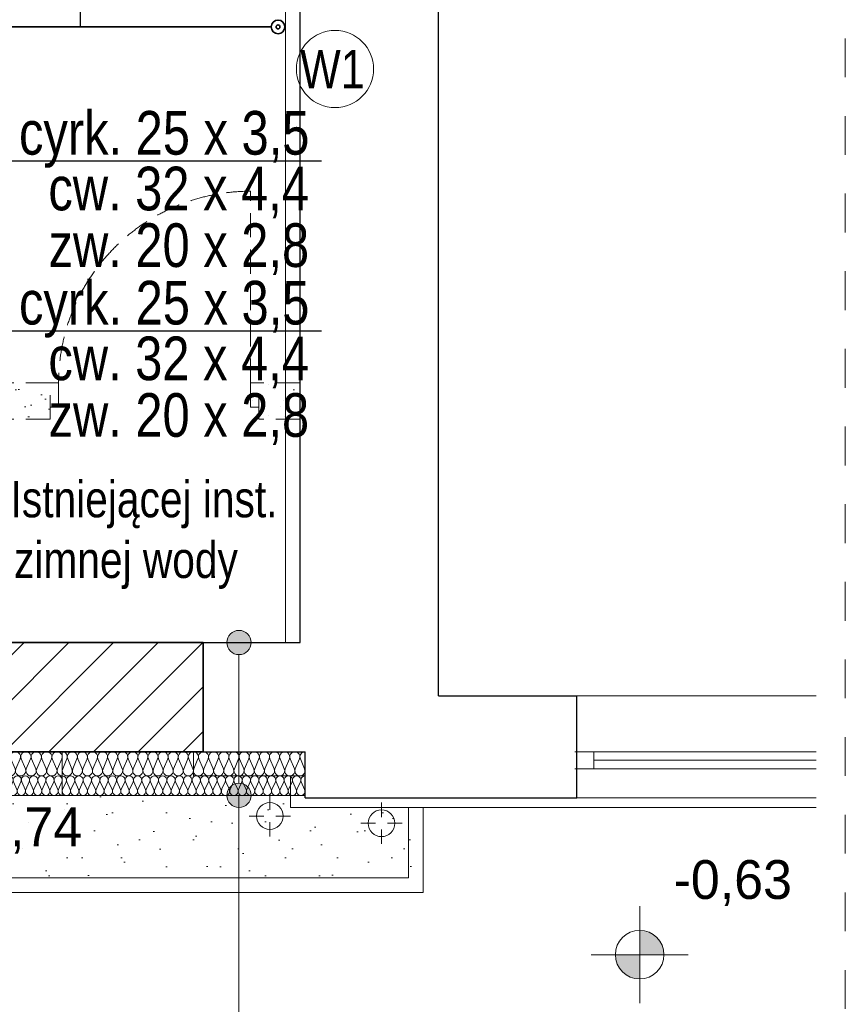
# Model space of a CAD drawing. Extents: x -438200 to -357500, y 15000 to 163871.
# Tile 26 of 148: x -416420 to -413019, y 21871 to 25930. Entities that reach past the tile are written whole.
import ezdxf
from ezdxf.lldxf.tags import DXFTag

# ---------------------------------------------------------------- set-up
doc = ezdxf.new("R2010")
doc.units = 0
doc.header["$MEASUREMENT"] = 0
doc.linetypes.add('Krawędzie ukryte', pattern=[150, 100, -50])
doc.linetypes.add('Przerywana', pattern=[320, 160, -160])
doc.layers.get('0').update_dxf_attribs({"color": 252})
for name, color, linetype in [('#opisy', 7, 'Continuous'), ('#podkład', 252, 'Continuous'), ('Arch ocieplenie', 252, 'Continuous'), ('Arch opisy', 252, 'Continuous'), ('Arch zmurowania', 252, 'Continuous'), ('INWENT RZĘDNE', 252, 'Continuous'), ('IS_Opisy_działek_Therm', 7, 'SOLID'), ('IS_Text_Armatury_Therm', 7, 'Continuous'), ('IS_Text_Pion_Wodociag', 7, 'Continuous')]:
    doc.layers.add(name, color=color, linetype=linetype)
for name, color, linetype, lineweight in [('Arch ocieplenie_Nr_Pióra__44', 252, 'Continuous', 13), ('Arch ocieplenie_Nr_Pióra__9', 252, 'Continuous', 13), ('Arch okna_Nr_Pióra__82', 252, 'Continuous', 20), ('Arch opisy_Nr_Pióra__21', 252, 'Continuous', 9), ('Arch teren_Nr_Pióra__5', 252, 'Continuous', 13), ('Arch wyburzenia_Nr_Pióra__2', 252, 'Continuous', 13), ('Arch wykończenie_Nr_Pióra__3', 252, 'Continuous', 18), ('Arch zmurowania_Nr_Pióra__21', 252, 'Continuous', 9), ('Arch zmurowania_Nr_Pióra__27', 252, 'Continuous', 35), ('INWENT DACH_Nr_Pióra__21', 252, 'Continuous', 9), ('INWENT OPISY_Nr_Pióra__21', 252, 'Continuous', 9), ('INWENT RZĘDNE_Nr_Pióra__21', 252, 'Continuous', 9), ('INWENT. OKNA_Nr_Pióra__5', 252, 'Continuous', 13), ('INWENT.ŚCIANY_Nr_Pióra__1', 252, 'Continuous', 25), ('INWENT.ŚCIANY_Nr_Pióra__2', 252, 'Continuous', 13), ('INWENT.ŚCIANY_Nr_Pióra__21', 252, 'Continuous', 9)]:
    doc.layers.add(name, color=color, linetype=linetype, lineweight=lineweight)
doc.layers.add('IS_Ciepła_woda', color=1, linetype='DASHDOT', true_color=0xff0000)
doc.layers.add('IS_Opisy_działek_Wodociag', color=7, linetype='SOLID', true_color=0x000000)
doc.styles.add('GENERATED_STYLE_2', font='txt')
doc.styles.get("Standard").update_dxf_attribs({"font": 'arial.ttf', "width": 0.8, "bigfont": 'BIGFONT.SHX'})
tags = doc.linetypes.add('DASHDOT', pattern=[20, 10, -5, 0, -5]).pattern_tags.tags
tags[10:11] = [DXFTag(74, 4), DXFTag(75, 0), DXFTag(340, '0'), DXFTag(46, 0.0), DXFTag(50, 0.0), DXFTag(44, 0.0), DXFTag(45, 0.0)]
tags[8:9] = [DXFTag(74, 4), DXFTag(75, 0), DXFTag(340, '0'), DXFTag(46, 0.0), DXFTag(50, 0.0), DXFTag(44, 0.0), DXFTag(45, 0.0)]
tags[6:7] = [DXFTag(74, 4), DXFTag(75, 0), DXFTag(340, '0'), DXFTag(46, 0.0), DXFTag(50, 0.0), DXFTag(44, 0.0), DXFTag(45, 0.0)]
tags[4:5] = [DXFTag(74, 4), DXFTag(75, 0), DXFTag(340, '0'), DXFTag(46, 0.0), DXFTag(50, 0.0), DXFTag(44, 0.0), DXFTag(45, 0.0)]
tags = doc.linetypes.add('SOLID', pattern=[10, 10, 0]).pattern_tags.tags
tags[6:7] = [DXFTag(74, 4), DXFTag(75, 0), DXFTag(340, '0'), DXFTag(46, 0.0), DXFTag(50, 0.0), DXFTag(44, 0.0), DXFTag(45, 0.0)]
tags[4:5] = [DXFTag(74, 4), DXFTag(75, 0), DXFTag(340, '0'), DXFTag(46, 0.0), DXFTag(50, 0.0), DXFTag(44, 0.0), DXFTag(45, 0.0)]
pattern_1 = [(45, (0, 200), (-63.63961, 63.63961), [0, -60, 0, -90]), (110, (200, 200), (84.572336, 30.781813), [0, -44, 0, -76])]

# ---------------------------------------------------------------- blocks, each defined once
blk = doc.blocks.new('Izolacja cieplna 14_3', base_point=(-416244.9, 22812.6))
at = {"layer": 'Arch ocieplenie_Nr_Pióra__44', "linetype": 'Continuous'}
for p, q in [((-416243.5, 22756.5), (-416229.2, 22788.8)), ((-416226.3, 22788.8), (-416211.9, 22756.5)), ((-416209, 22756.5), (-416194.7, 22788.8)), ((-416191.8, 22788.8), (-416177.4, 22756.5)), ((-416174.5, 22756.5), (-416160.2, 22788.8)), ((-416157.3, 22788.8), (-416142.9, 22756.5)), ((-416140.1, 22756.5), (-416125.7, 22788.8)), ((-416122.8, 22788.8), (-416108.5, 22756.5)), ((-416105.6, 22756.5), (-416091.2, 22788.8)), ((-416088.3, 22788.8), (-416074, 22756.5)), ((-416071.1, 22756.5), (-416056.7, 22788.8)), ((-416053.8, 22788.8), (-416039.5, 22756.5)), ((-416036.6, 22756.5), (-416022.3, 22788.8)), ((-416019.4, 22788.8), (-416005, 22756.5)), ((-416002.1, 22756.5), (-415987.8, 22788.8)), ((-415984.9, 22788.8), (-415970.5, 22756.5)), ((-415967.6, 22756.5), (-415953.3, 22788.8)), ((-415950.4, 22788.8), (-415936.1, 22756.5)), ((-415933.2, 22756.5), (-415918.8, 22788.8)), ((-415915.9, 22788.8), (-415901.6, 22756.5)), ((-415898.7, 22756.5), (-415884.3, 22788.8)), ((-415881.4, 22788.8), (-415867.1, 22756.5)), ((-415864.2, 22756.5), (-415849.8, 22788.8)), ((-415846.9, 22788.8), (-415832.6, 22756.5)), ((-415829.7, 22756.5), (-415815.4, 22788.8)), ((-415812.5, 22788.8), (-415798.1, 22756.5)), ((-415795.2, 22756.5), (-415780.9, 22788.8)), ((-415778, 22788.8), (-415763.6, 22756.5)), ((-415760.7, 22756.5), (-415746.4, 22788.8)), ((-415743.5, 22788.8), (-415729.2, 22756.5)), ((-415726.3, 22756.5), (-415711.9, 22788.8)), ((-415709, 22788.8), (-415694.7, 22756.5)), ((-415691.8, 22756.5), (-415677.4, 22788.8)), ((-415674.5, 22788.8), (-415660.2, 22756.5)), ((-415657.3, 22756.5), (-415642.9, 22788.8)), ((-415640.1, 22788.8), (-415625.7, 22756.5)), ((-415622.8, 22756.5), (-415608.5, 22788.8)), ((-415605.6, 22788.8), (-415591.2, 22756.5)), ((-415588.3, 22756.5), (-415574, 22788.8)), ((-415571.1, 22788.8), (-415556.7, 22756.5)), ((-415553.8, 22756.5), (-415539.5, 22788.8)), ((-415536.6, 22788.8), (-415522.3, 22756.5)), ((-415519.4, 22756.5), (-415505, 22788.8)), ((-415502.1, 22788.8), (-415487.8, 22756.5)), ((-415484.9, 22756.5), (-415470.5, 22788.8)), ((-415467.6, 22788.8), (-415453.3, 22756.5)), ((-415450.4, 22756.5), (-415436.1, 22788.8)), ((-415433.2, 22788.8), (-415418.8, 22756.5)), ((-415415.9, 22756.5), (-415401.6, 22788.8)), ((-415398.7, 22788.8), (-415384.3, 22756.5)), ((-415381.4, 22756.5), (-415367.1, 22788.8)), ((-415364.2, 22788.8), (-415349.8, 22756.5)), ((-415346.9, 22756.5), (-415332.6, 22788.8)), ((-415329.7, 22788.8), (-415315.4, 22756.5)), ((-415312.5, 22756.5), (-415298.1, 22788.8)), ((-415295.2, 22788.8), (-415280.9, 22756.5)), ((-415278, 22756.5), (-415263.6, 22788.8)), ((-415260.7, 22788.8), (-415246.4, 22756.5))]:
    blk.add_line(p, q, dxfattribs=at)
for centre, start_param, end_param in [((-416244.9, 22795.6), 5.870392, 7.853982), ((-416210.5, 22795.6), 5.870392, 9.837571), ((-416176, 22795.6), 5.870392, 9.837571), ((-416141.5, 22795.6), 5.870392, 9.837571), ((-416107, 22795.6), 5.870392, 9.837571), ((-416072.5, 22795.6), 5.870392, 9.837571), ((-416038.1, 22795.6), 5.870392, 9.837571), ((-416003.6, 22795.6), 5.870392, 9.837571), ((-415969.1, 22795.6), 5.870392, 9.837571), ((-415934.6, 22795.6), 5.870392, 9.837571), ((-415900.1, 22795.6), 5.870392, 9.837571), ((-415865.6, 22795.6), 5.870392, 9.837571), ((-415831.2, 22795.6), 5.870392, 9.837571), ((-415796.7, 22795.6), 5.870392, 9.837571), ((-415762.2, 22795.6), 5.870392, 9.837571), ((-415727.7, 22795.6), 5.870392, 9.837571), ((-415693.2, 22795.6), 5.870392, 9.837571), ((-415658.7, 22795.6), 5.870392, 9.837571), ((-415624.3, 22795.6), 5.870392, 9.837571), ((-415589.8, 22795.6), 5.870392, 9.837571), ((-415555.3, 22795.6), 5.870392, 9.837571), ((-415520.8, 22795.6), 5.870392, 9.837571), ((-415486.3, 22795.6), 5.870392, 9.837571), ((-415451.8, 22795.6), 5.870392, 9.837571), ((-415417.4, 22795.6), 5.870392, 9.837571), ((-415382.9, 22795.6), 5.870392, 9.837571), ((-415348.4, 22795.6), 5.870392, 9.837571), ((-415313.9, 22795.6), 5.870392, 9.837571), ((-415279.4, 22795.6), 5.870392, 9.837571), ((-415244.9, 22795.6), 1.570796, 3.554385), ((-416227.7, 22749.6), 2.728799, 6.695979), ((-416193.2, 22749.6), 2.728799, 6.695979), ((-416158.7, 22749.6), 2.728799, 6.695979), ((-416124.3, 22749.6), 2.728799, 6.695979), ((-416089.8, 22749.6), 2.728799, 6.695979), ((-416055.3, 22749.6), 2.728799, 6.695979), ((-416020.8, 22749.6), 2.728799, 6.695979), ((-415986.3, 22749.6), 2.728799, 6.695979), ((-415951.8, 22749.6), 2.728799, 6.695979), ((-415917.4, 22749.6), 2.728799, 6.695979), ((-415882.9, 22749.6), 2.728799, 6.695979), ((-415848.4, 22749.6), 2.728799, 6.695979), ((-415813.9, 22749.6), 2.728799, 6.695979), ((-415779.4, 22749.6), 2.728799, 6.695979), ((-415744.9, 22749.6), 2.728799, 6.695979), ((-415710.5, 22749.6), 2.728799, 6.695979), ((-415676, 22749.6), 2.728799, 6.695979), ((-415641.5, 22749.6), 2.728799, 6.695979), ((-415607, 22749.6), 2.728799, 6.695979), ((-415572.5, 22749.6), 2.728799, 6.695979), ((-415538.1, 22749.6), 2.728799, 6.695979), ((-415503.6, 22749.6), 2.728799, 6.695979), ((-415469.1, 22749.6), 2.728799, 6.695979), ((-415434.6, 22749.6), 2.728799, 6.695979), ((-415400.1, 22749.6), 2.728799, 6.695979), ((-415365.6, 22749.6), 2.728799, 6.695979), ((-415331.2, 22749.6), 2.728799, 6.695979), ((-415296.7, 22749.6), 2.728799, 6.695979), ((-415262.2, 22749.6), 2.728799, 6.695979)]:
    blk.add_ellipse(centre, major_axis=(17.2, 0), ratio=0.986834, start_param=start_param, end_param=end_param, dxfattribs=at)
blk = doc.blocks.new('Izolacja cieplna 14_4', base_point=(-417559.9, 22732.6))
at = {"layer": 'Arch ocieplenie_Nr_Pióra__9', "linetype": 'Continuous'}
for p, q in [((-417558.5, 22788.8), (-417544.5, 22756.5)), ((-417541.7, 22756.5), (-417527.6, 22788.8)), ((-417524.8, 22788.8), (-417510.8, 22756.5)), ((-417508, 22756.5), (-417493.9, 22788.8)), ((-417491.1, 22788.8), (-417477.1, 22756.5)), ((-417474.2, 22756.5), (-417460.2, 22788.8)), ((-417457.4, 22788.8), (-417443.4, 22756.5)), ((-417440.5, 22756.5), (-417426.5, 22788.8)), ((-417423.7, 22788.8), (-417409.6, 22756.5)), ((-417406.8, 22756.5), (-417392.8, 22788.8)), ((-417389.9, 22788.8), (-417375.9, 22756.5)), ((-417373.1, 22756.5), (-417359.1, 22788.8)), ((-417356.2, 22788.8), (-417342.2, 22756.5)), ((-417339.4, 22756.5), (-417325.3, 22788.8)), ((-417322.5, 22788.8), (-417308.5, 22756.5)), ((-417305.6, 22756.5), (-417291.6, 22788.8)), ((-417288.8, 22788.8), (-417274.8, 22756.5)), ((-417271.9, 22756.5), (-417257.9, 22788.8)), ((-417255.1, 22788.8), (-417241, 22756.5)), ((-417238.2, 22756.5), (-417224.2, 22788.8)), ((-417221.4, 22788.8), (-417207.3, 22756.5)), ((-417204.5, 22756.5), (-417190.5, 22788.8)), ((-417187.6, 22788.8), (-417173.6, 22756.5)), ((-417170.8, 22756.5), (-417156.7, 22788.8)), ((-417153.9, 22788.8), (-417139.9, 22756.5)), ((-417137.1, 22756.5), (-417123, 22788.8)), ((-417120.2, 22788.8), (-417106.2, 22756.5)), ((-417103.3, 22756.5), (-417089.3, 22788.8)), ((-417086.5, 22788.8), (-417072.5, 22756.5)), ((-417069.6, 22756.5), (-417055.6, 22788.8)), ((-417052.8, 22788.8), (-417038.7, 22756.5)), ((-417035.9, 22756.5), (-417021.9, 22788.8)), ((-417019, 22788.8), (-417005, 22756.5)), ((-417002.2, 22756.5), (-416988.2, 22788.8)), ((-416985.3, 22788.8), (-416971.3, 22756.5)), ((-416968.5, 22756.5), (-416954.4, 22788.8)), ((-416951.6, 22788.8), (-416937.6, 22756.5)), ((-416934.7, 22756.5), (-416920.7, 22788.8)), ((-416917.9, 22788.8), (-416903.9, 22756.5)), ((-416901, 22756.5), (-416887, 22788.8)), ((-416884.2, 22788.8), (-416870.1, 22756.5)), ((-416867.3, 22756.5), (-416853.3, 22788.8)), ((-416850.5, 22788.8), (-416836.4, 22756.5)), ((-416833.6, 22756.5), (-416819.6, 22788.8)), ((-416816.7, 22788.8), (-416802.7, 22756.5)), ((-416799.9, 22756.5), (-416785.9, 22788.8)), ((-416783, 22788.8), (-416769, 22756.5)), ((-416766.2, 22756.5), (-416752.1, 22788.8)), ((-416749.3, 22788.8), (-416735.3, 22756.5)), ((-416732.4, 22756.5), (-416718.4, 22788.8)), ((-416715.6, 22788.8), (-416701.6, 22756.5)), ((-416698.7, 22756.5), (-416684.7, 22788.8)), ((-416681.9, 22788.8), (-416667.8, 22756.5)), ((-416665, 22756.5), (-416651, 22788.8)), ((-416648.1, 22788.8), (-416634.1, 22756.5)), ((-416631.3, 22756.5), (-416617.3, 22788.8)), ((-416614.4, 22788.8), (-416600.4, 22756.5)), ((-416597.6, 22756.5), (-416583.5, 22788.8)), ((-416580.7, 22788.8), (-416566.7, 22756.5)), ((-416563.9, 22756.5), (-416549.8, 22788.8)), ((-416547, 22788.8), (-416533, 22756.5)), ((-416530.1, 22756.5), (-416516.1, 22788.8)), ((-416513.3, 22788.8), (-416499.2, 22756.5)), ((-416496.4, 22756.5), (-416482.4, 22788.8)), ((-416479.6, 22788.8), (-416465.5, 22756.5)), ((-416462.7, 22756.5), (-416448.7, 22788.8)), ((-416445.8, 22788.8), (-416431.8, 22756.5)), ((-416429, 22756.5), (-416415, 22788.8)), ((-416412.1, 22788.8), (-416398.1, 22756.5)), ((-416395.3, 22756.5), (-416381.2, 22788.8)), ((-416378.4, 22788.8), (-416364.4, 22756.5)), ((-416361.5, 22756.5), (-416347.5, 22788.8)), ((-416344.7, 22788.8), (-416330.7, 22756.5)), ((-416327.8, 22756.5), (-416313.8, 22788.8)), ((-416311, 22788.8), (-416296.9, 22756.5)), ((-416294.1, 22756.5), (-416280.1, 22788.8)), ((-416277.2, 22788.8), (-416263.2, 22756.5)), ((-416260.4, 22756.5), (-416246.4, 22788.8))]:
    blk.add_line(p, q, dxfattribs=at)
for centre, start_param, end_param in [((-417543.1, 22795.6), 4.299595, 8.266775), ((-417509.4, 22795.6), 4.299595, 8.266775), ((-417475.7, 22795.6), 4.299595, 8.266775), ((-417441.9, 22795.6), 4.299595, 8.266775), ((-417408.2, 22795.6), 4.299595, 8.266775), ((-417374.5, 22795.6), 4.299595, 8.266775), ((-417340.8, 22795.6), 4.299595, 8.266775), ((-417307.1, 22795.6), 4.299595, 8.266775), ((-417273.3, 22795.6), 4.299595, 8.266775), ((-417239.6, 22795.6), 4.299595, 8.266775), ((-417205.9, 22795.6), 4.299595, 8.266775), ((-417172.2, 22795.6), 4.299595, 8.266775), ((-417138.5, 22795.6), 4.299595, 8.266775), ((-417104.8, 22795.6), 4.299595, 8.266775), ((-417071, 22795.6), 4.299595, 8.266775), ((-417037.3, 22795.6), 4.299595, 8.266775), ((-417003.6, 22795.6), 4.299595, 8.266775), ((-416969.9, 22795.6), 4.299595, 8.266775), ((-416936.2, 22795.6), 4.299595, 8.266775), ((-416902.4, 22795.6), 4.299595, 8.266775), ((-416868.7, 22795.6), 4.299595, 8.266775), ((-416835, 22795.6), 4.299595, 8.266775), ((-416801.3, 22795.6), 4.299595, 8.266775), ((-416767.6, 22795.6), 4.299595, 8.266775), ((-416733.9, 22795.6), 4.299595, 8.266775), ((-416700.1, 22795.6), 4.299595, 8.266775), ((-416666.4, 22795.6), 4.299595, 8.266775), ((-416632.7, 22795.6), 4.299595, 8.266775), ((-416599, 22795.6), 4.299595, 8.266775), ((-416565.3, 22795.6), 4.299595, 8.266775), ((-416531.5, 22795.6), 4.299595, 8.266775), ((-416497.8, 22795.6), 4.299595, 8.266775), ((-416464.1, 22795.6), 4.299595, 8.266775), ((-416430.4, 22795.6), 4.299595, 8.266775), ((-416396.7, 22795.6), 4.299595, 8.266775), ((-416363, 22795.6), 4.299595, 8.266775), ((-416329.2, 22795.6), 4.299595, 8.266775), ((-416295.5, 22795.6), 4.299595, 8.266775), ((-416261.8, 22795.6), 4.299595, 8.266775), ((-417559.9, 22749.6), 3.141593, 5.125182), ((-417526.2, 22749.6), 1.158004, 5.125183), ((-417492.5, 22749.6), 1.158004, 5.125183), ((-417458.8, 22749.6), 1.158004, 5.125183), ((-417425.1, 22749.6), 1.158004, 5.125183), ((-417391.4, 22749.6), 1.158004, 5.125183), ((-417357.6, 22749.6), 1.158004, 5.125183), ((-417323.9, 22749.6), 1.158004, 5.125183), ((-417290.2, 22749.6), 1.158004, 5.125183), ((-417256.5, 22749.6), 1.158004, 5.125183), ((-417222.8, 22749.6), 1.158004, 5.125183), ((-417189.1, 22749.6), 1.158004, 5.125183), ((-417155.3, 22749.6), 1.158004, 5.125183), ((-417121.6, 22749.6), 1.158004, 5.125183), ((-417087.9, 22749.6), 1.158004, 5.125183), ((-417054.2, 22749.6), 1.158004, 5.125183), ((-417020.5, 22749.6), 1.158004, 5.125183), ((-416986.7, 22749.6), 1.158004, 5.125183), ((-416953, 22749.6), 1.158004, 5.125183), ((-416919.3, 22749.6), 1.158004, 5.125183), ((-416885.6, 22749.6), 1.158004, 5.125183), ((-416851.9, 22749.6), 1.158004, 5.125183), ((-416818.2, 22749.6), 1.158004, 5.125183), ((-416784.4, 22749.6), 1.158004, 5.125183), ((-416750.7, 22749.6), 1.158004, 5.125183), ((-416717, 22749.6), 1.158004, 5.125183), ((-416683.3, 22749.6), 1.158004, 5.125183), ((-416649.6, 22749.6), 1.158004, 5.125183), ((-416615.8, 22749.6), 1.158004, 5.125183), ((-416582.1, 22749.6), 1.158004, 5.125183), ((-416548.4, 22749.6), 1.158004, 5.125183), ((-416514.7, 22749.6), 1.158004, 5.125183), ((-416481, 22749.6), 1.158004, 5.125183), ((-416447.3, 22749.6), 1.158004, 5.125183), ((-416413.5, 22749.6), 1.158004, 5.125183), ((-416379.8, 22749.6), 1.158004, 5.125183), ((-416346.1, 22749.6), 1.158004, 5.125183), ((-416312.4, 22749.6), 1.158004, 5.125183), ((-416278.7, 22749.6), 1.158004, 5.125183), ((-416244.9, 22749.6), 1.158004, 3.141593)]:
    blk.add_ellipse(centre, major_axis=(0, 17), ratio=0.990877, start_param=start_param, end_param=end_param, dxfattribs=at)
blk = doc.blocks.new('Izolacja cieplna 14_34', base_point=(-416544.9, 22812.6))
at = {"layer": 'Arch ocieplenie_Nr_Pióra__9', "linetype": 'Continuous'}
for p, q in [((-416543.1, 22882.8), (-416525.3, 22842.4)), ((-416521.7, 22842.4), (-416503.9, 22882.8)), ((-416500.3, 22882.8), (-416482.5, 22842.4)), ((-416478.9, 22842.4), (-416461, 22882.8)), ((-416457.4, 22882.8), (-416439.6, 22842.4)), ((-416436, 22842.4), (-416418.2, 22882.8)), ((-416414.6, 22882.8), (-416396.7, 22842.4)), ((-416393.1, 22842.4), (-416375.3, 22882.8)), ((-416371.7, 22882.8), (-416353.9, 22842.4)), ((-416350.3, 22842.4), (-416332.5, 22882.8)), ((-416328.9, 22882.8), (-416311, 22842.4)), ((-416307.4, 22842.4), (-416289.6, 22882.8)), ((-416286, 22882.8), (-416268.2, 22842.4)), ((-416264.6, 22842.4), (-416246.7, 22882.8))]:
    blk.add_line(p, q, dxfattribs=at)
for centre, start_param, end_param in [((-416523.5, 22891.3), 5.870392, 9.837571), ((-416480.7, 22891.3), 5.870392, 9.837571), ((-416437.8, 22891.3), 5.870392, 9.837571), ((-416394.9, 22891.3), 5.870392, 9.837571), ((-416352.1, 22891.3), 5.870392, 9.837571), ((-416309.2, 22891.3), 5.870392, 9.837571), ((-416266.4, 22891.3), 5.870392, 9.837571), ((-416544.9, 22833.9), 4.712389, 6.695979), ((-416502.1, 22833.9), 2.7288, 6.695979), ((-416459.2, 22833.9), 2.7288, 6.695979), ((-416416.4, 22833.9), 2.7288, 6.695979), ((-416373.5, 22833.9), 2.7288, 6.695979), ((-416330.7, 22833.9), 2.7288, 6.695979), ((-416287.8, 22833.9), 2.7288, 6.695979), ((-416244.9, 22833.9), 2.7288, 4.712389)]:
    blk.add_ellipse(centre, major_axis=(21.4, 0), ratio=0.992505, start_param=start_param, end_param=end_param, dxfattribs=at)
blk = doc.blocks.new('Izolacja cieplna 14_35', base_point=(-415704.9, 22912.6))
at = {"layer": 'Arch ocieplenie_Nr_Pióra__44', "linetype": 'Continuous'}
for p, q in [((-415703.2, 22842.4), (-415685.8, 22882.8)), ((-415682.3, 22882.8), (-415664.9, 22842.4)), ((-415661.4, 22842.4), (-415644, 22882.8)), ((-415640.5, 22882.8), (-415623.1, 22842.4)), ((-415619.6, 22842.4), (-415602.2, 22882.8)), ((-415598.6, 22882.8), (-415581.2, 22842.4)), ((-415577.7, 22842.4), (-415560.3, 22882.8)), ((-415556.8, 22882.8), (-415539.4, 22842.4)), ((-415535.9, 22842.4), (-415518.5, 22882.8)), ((-415515, 22882.8), (-415497.6, 22842.4)), ((-415494.1, 22842.4), (-415476.7, 22882.8)), ((-415473.2, 22882.8), (-415455.8, 22842.4)), ((-415452.3, 22842.4), (-415434.9, 22882.8)), ((-415431.4, 22882.8), (-415414, 22842.4)), ((-415410.5, 22842.4), (-415393.1, 22882.8)), ((-415389.6, 22882.8), (-415372.2, 22842.4)), ((-415368.6, 22842.4), (-415351.2, 22882.8)), ((-415347.7, 22882.8), (-415330.3, 22842.4)), ((-415326.8, 22842.4), (-415309.4, 22882.8)), ((-415305.9, 22882.8), (-415288.5, 22842.4)), ((-415285, 22842.4), (-415267.6, 22882.8)), ((-415264.1, 22882.8), (-415246.7, 22842.4))]:
    blk.add_line(p, q, dxfattribs=at)
for centre, start_param, end_param in [((-415704.9, 22891.3), 4.299596, 6.283185), ((-415663.1, 22891.3), 4.299595, 8.266774), ((-415621.3, 22891.3), 4.299595, 8.266774), ((-415579.5, 22891.3), 4.299595, 8.266774), ((-415537.7, 22891.3), 4.299595, 8.266774), ((-415495.9, 22891.3), 4.299595, 8.266774), ((-415454, 22891.3), 4.299595, 8.266774), ((-415412.2, 22891.3), 4.299595, 8.266774), ((-415370.4, 22891.3), 4.299595, 8.266774), ((-415328.6, 22891.3), 4.299595, 8.266774), ((-415286.8, 22891.3), 4.299595, 8.266774), ((-415244.9, 22891.3), 0, 1.983589), ((-415684, 22833.9), 1.158003, 5.125183), ((-415642.2, 22833.9), 1.158003, 5.125183), ((-415600.4, 22833.9), 1.158003, 5.125183), ((-415558.6, 22833.9), 1.158003, 5.125183), ((-415516.8, 22833.9), 1.158003, 5.125183), ((-415474.9, 22833.9), 1.158003, 5.125183), ((-415433.1, 22833.9), 1.158003, 5.125183), ((-415391.3, 22833.9), 1.158003, 5.125183), ((-415349.5, 22833.9), 1.158003, 5.125183), ((-415307.7, 22833.9), 1.158003, 5.125183), ((-415265.9, 22833.9), 1.158003, 5.125183)]:
    blk.add_ellipse(centre, major_axis=(0, 21.3), ratio=0.983146, start_param=start_param, end_param=end_param, dxfattribs=at)
blk = doc.blocks.new('Izolacja cieplna 14_36', base_point=(-416244.9, 22912.6))
at = {"layer": 'Arch ocieplenie_Nr_Pióra__44', "linetype": 'Continuous'}
for p, q in [((-416243.2, 22842.4), (-416225.9, 22882.8)), ((-416222.4, 22882.8), (-416205.2, 22842.4)), ((-416201.7, 22842.4), (-416184.4, 22882.8)), ((-416180.9, 22882.8), (-416163.6, 22842.4)), ((-416160.1, 22842.4), (-416142.8, 22882.8)), ((-416139.4, 22882.8), (-416122.1, 22842.4)), ((-416118.6, 22842.4), (-416101.3, 22882.8)), ((-416097.8, 22882.8), (-416080.5, 22842.4)), ((-416077, 22842.4), (-416059.8, 22882.8)), ((-416056.3, 22882.8), (-416039, 22842.4)), ((-416035.5, 22842.4), (-416018.2, 22882.8)), ((-416014.7, 22882.8), (-415997.5, 22842.4)), ((-415994, 22842.4), (-415976.7, 22882.8)), ((-415973.2, 22882.8), (-415955.9, 22842.4)), ((-415952.4, 22842.4), (-415935.2, 22882.8)), ((-415931.7, 22882.8), (-415914.4, 22842.4)), ((-415910.9, 22842.4), (-415893.6, 22882.8)), ((-415890.1, 22882.8), (-415872.8, 22842.4)), ((-415869.4, 22842.4), (-415852.1, 22882.8)), ((-415848.6, 22882.8), (-415831.3, 22842.4)), ((-415827.8, 22842.4), (-415810.5, 22882.8)), ((-415807, 22882.8), (-415789.8, 22842.4)), ((-415786.3, 22842.4), (-415769, 22882.8)), ((-415765.5, 22882.8), (-415748.2, 22842.4)), ((-415744.7, 22842.4), (-415727.5, 22882.8)), ((-415724, 22882.8), (-415706.7, 22842.4))]:
    blk.add_line(p, q, dxfattribs=at)
for centre, start_param, end_param in [((-416244.9, 22891.3), 4.299596, 6.283185), ((-416203.4, 22891.3), 4.299595, 8.266774), ((-416161.9, 22891.3), 4.299595, 8.266774), ((-416120.3, 22891.3), 4.299595, 8.266774), ((-416078.8, 22891.3), 4.299595, 8.266774), ((-416037.3, 22891.3), 4.299595, 8.266774), ((-415995.7, 22891.3), 4.299595, 8.266774), ((-415954.2, 22891.3), 4.299595, 8.266774), ((-415912.6, 22891.3), 4.299595, 8.266774), ((-415871.1, 22891.3), 4.299595, 8.266774), ((-415829.6, 22891.3), 4.299595, 8.266774), ((-415788, 22891.3), 4.299595, 8.266774), ((-415746.5, 22891.3), 4.299595, 8.266774), ((-415704.9, 22891.3), 6.283185, 8.266774), ((-416224.2, 22833.9), 1.158003, 5.125183), ((-416182.6, 22833.9), 1.158003, 5.125183), ((-416141.1, 22833.9), 1.158003, 5.125183), ((-416099.6, 22833.9), 1.158003, 5.125183), ((-416058, 22833.9), 1.158003, 5.125183), ((-416016.5, 22833.9), 1.158003, 5.125183), ((-415974.9, 22833.9), 1.158003, 5.125183), ((-415933.4, 22833.9), 1.158003, 5.125183), ((-415891.9, 22833.9), 1.158003, 5.125183), ((-415850.3, 22833.9), 1.158003, 5.125183), ((-415808.8, 22833.9), 1.158003, 5.125183), ((-415767.3, 22833.9), 1.158003, 5.125183), ((-415725.7, 22833.9), 1.158003, 5.125183)]:
    blk.add_ellipse(centre, major_axis=(0, 21.3), ratio=0.97657, start_param=start_param, end_param=end_param, dxfattribs=at)
blk = doc.blocks.new('Ściana_8', base_point=(-416584.9, 23362.6))
at = {"layer": 'Arch zmurowania_Nr_Pióra__21', "linetype": 'Continuous'}
h = blk.add_hatch(dxfattribs=at)
h.set_pattern_fill('Common_Brick', color=256, style=0, pattern_type=2)
h.set_pattern_definition([(45, (0, 0), (-91.92388, 91.92388), [])])
h.paths.add_polyline_path([(-416584.9, 22912.6), (-415664.9, 22912.6), (-415664.9, 23362.6), (-416584.9, 23362.6)], flags=0)
at = {"layer": 'Arch zmurowania_Nr_Pióra__27', "linetype": 'Continuous'}
for p, q in [((-415664.9, 23362.6), (-416584.9, 23362.6)), ((-416584.9, 23362.6), (-416584.9, 22912.6)), ((-415664.9, 22912.6), (-415664.9, 23362.6)), ((-416584.9, 22912.6), (-415664.9, 22912.6))]:
    blk.add_line(p, q, dxfattribs=at)
blk = doc.blocks.new('Koty wysokościowe_5', base_point=(-416789.8, 22293))
at = {"layer": 'INWENT RZĘDNE_Nr_Pióra__21', "linetype": 'Continuous'}
for points in [[(-416789.8, 22293), (-416689.8, 22293), (-416697.4, 22331.2), (-416719.1, 22363.7), (-416751.6, 22385.4), (-416789.8, 22393)], [(-416789.8, 22293), (-416889.8, 22293), (-416882.2, 22254.7), (-416860.5, 22222.3), (-416828.1, 22200.6), (-416789.8, 22193)]]:
    blk.add_hatch(color=256, dxfattribs=at).paths.add_polyline_path(points, flags=0)
for p, q in [((-416789.8, 22093), (-416789.8, 22493)), ((-416989.8, 22293), (-416589.8, 22293))]:
    blk.add_line(p, q, dxfattribs=at)
blk.add_circle((-416789.8, 22293), 100, dxfattribs=at)
at = {"layer": 'INWENT RZĘDNE_Nr_Pióra__21', "insert": (-416650.2, 22493), "char_height": 160, "attachment_point": 7, "style": 'GENERATED_STYLE_2'}
blk.add_mtext('{-0,74}', dxfattribs=at)
blk = doc.blocks.new('Koty wysokościowe_18', base_point=(-413866.4, 22076))
at = {"layer": 'INWENT RZĘDNE_Nr_Pióra__21', "linetype": 'Continuous'}
for points in [[(-413866.4, 22076), (-413766.4, 22076), (-413774, 22114.3), (-413795.7, 22146.7), (-413828.1, 22168.4), (-413866.4, 22176)], [(-413866.4, 22076), (-413966.4, 22076), (-413958.8, 22037.7), (-413937.1, 22005.3), (-413904.7, 21983.6), (-413866.4, 21976)]]:
    blk.add_hatch(color=256, dxfattribs=at).paths.add_polyline_path(points, flags=0)
for p, q in [((-413866.4, 21876), (-413866.4, 22276)), ((-414066.4, 22076), (-413666.4, 22076))]:
    blk.add_line(p, q, dxfattribs=at)
blk.add_circle((-413866.4, 22076), 100, dxfattribs=at)
at = {"layer": 'INWENT RZĘDNE_Nr_Pióra__21', "insert": (-413726.8, 22276), "char_height": 160, "attachment_point": 7, "style": 'GENERATED_STYLE_2'}
blk.add_mtext('{-0,63}', dxfattribs=at)
blk = doc.blocks.new('Linia_54', base_point=(-415516.9, 22732.6))
at = {"layer": 'Arch opisy_Nr_Pióra__21', "linetype": 'Continuous'}
blk.add_line((-415516.9, 22732.6), (-415516.9, 20652.8), dxfattribs=at)
blk.add_circle((-415516.9, 20352.8), 300, dxfattribs=at)
blk = doc.blocks.new('Linia_55', base_point=(-415516.9, 23362.6))
at = {"layer": 'Arch opisy_Nr_Pióra__21', "linetype": 'Continuous'}
for points in [[(-415466.9, 23362.6), (-415470.7, 23381.7), (-415481.6, 23398), (-415497.8, 23408.8), (-415516.9, 23412.6), (-415536, 23408.8), (-415552.3, 23398), (-415563.1, 23381.7), (-415566.9, 23362.6), (-415563.1, 23343.5), (-415552.3, 23327.3), (-415536, 23316.4), (-415516.9, 23312.6), (-415497.8, 23316.4), (-415481.6, 23327.3), (-415470.7, 23343.5)], [(-415466.9, 22732.6), (-415470.7, 22751.7), (-415481.6, 22768), (-415497.8, 22778.8), (-415516.9, 22782.6), (-415536, 22778.8), (-415552.3, 22768), (-415563.1, 22751.7), (-415566.9, 22732.6), (-415563.1, 22713.5), (-415552.3, 22697.3), (-415536, 22686.4), (-415516.9, 22682.6), (-415497.8, 22686.4), (-415481.6, 22697.3), (-415470.7, 22713.5)]]:
    blk.add_hatch(color=256, dxfattribs=at).paths.add_polyline_path(points, flags=0)
blk.add_line((-415516.9, 23312.6), (-415516.9, 22782.6), dxfattribs=at)
for centre in [(-415516.9, 23362.6), (-415516.9, 22732.6)]:
    blk.add_circle(centre, 50, dxfattribs=at)
blk = doc.blocks.new('parter')
at = {"layer": 'Arch okna_Nr_Pióra__82', "linetype": 'Continuous'}
h = blk.add_hatch(dxfattribs=at)
h.set_pattern_fill('Render', color=252, style=0, pattern_type=2)
h.set_pattern_definition([(45, (0, 350), (-111.36932, 111.36932), [0, -105, 0, -157.5]), (110, (350, 350), (148.00159, 53.86817), [0, -77, 0, -133])])
h.paths.add_polyline_path([(-415304.9, 22682.6), (-415304.9, 22732.6), (-422864.9, 22732.6), (-422864.9, 22392.6), (-414758.4, 22392.6), (-414758.2, 22682.6)], flags=0)
at = {"layer": 'Arch wyburzenia_Nr_Pióra__2', "linetype": 'Continuous'}
h = blk.add_hatch(dxfattribs=at)
h.set_pattern_fill('Cut_Stone', color=252, style=0, pattern_type=2)
h.set_pattern_definition(pattern_1)
h.paths.add_polyline_path([(-416864.9, 24432.6), (-416899.9, 24432.6), (-416899.9, 24332.6), (-416864.9, 24332.6), (-416864.9, 24282.6), (-416844.9, 24282.6), (-416844.9, 23362.6), (-416714.9, 23362.6), (-416714.9, 24282.6), (-416294.9, 24282.6), (-416294.9, 24332.6), (-416259.9, 24332.6), (-416259.9, 24432.6), (-416294.9, 24432.6), (-416714.9, 24432.6), (-416714.9, 26132.6), (-416844.9, 26132.6), (-416844.9, 24432.6)], flags=0)
h = blk.add_hatch(dxfattribs=at)
h.set_pattern_fill('Cut_Stone', color=252, style=0, pattern_type=2)
h.set_pattern_definition(pattern_1)
h.paths.add_polyline_path([(-415469.9, 24332.6), (-415434.9, 24332.6), (-415434.9, 24282.6), (-415264.9, 24282.6), (-415264.9, 24432.6), (-415434.9, 24432.6), (-415469.9, 24432.6)], flags=0)
at = {"layer": 'Arch teren_Nr_Pióra__5', "color": 252, "linetype": 'Continuous'}
for p, q in [((-414818.9, 22682.6), (-414818.6, 22392.6)), ((-414758.9, 22682.6), (-414758.5, 22332.6)), ((-414818.6, 22392.6), (-422864.9, 22392.6)), ((-414758.5, 22332.6), (-422864.9, 22332.6))]:
    blk.add_line(p, q, dxfattribs=at)
at = {"layer": 'Arch wykończenie_Nr_Pióra__3', "color": 252, "linetype": 'Continuous'}
for p, q in [((-416244.9, 22732.6), (-416244.9, 22912.6)), ((-416544.9, 22732.6), (-415704.9, 22732.6)), ((-415704.9, 22732.6), (-415244.9, 22732.6))]:
    blk.add_line(p, q, dxfattribs=at)
at = {"layer": 'INWENT DACH_Nr_Pióra__21', "color": 252, "linetype": 'Continuous'}
for p, q in [((-415389.9, 22672.6), (-415389.9, 22732.6)), ((-414929.9, 22642.6), (-414929.9, 22702.6)), ((-415414.9, 22647.6), (-415474.9, 22647.6)), ((-415364.9, 22647.6), (-415304.9, 22647.6)), ((-415389.9, 22622.6), (-415389.9, 22562.6)), ((-414954.9, 22617.6), (-415014.9, 22617.6)), ((-414904.9, 22617.6), (-414844.9, 22617.6)), ((-414929.9, 22592.6), (-414929.9, 22532.6))]:
    blk.add_line(p, q, dxfattribs=at)
for centre in [(-415389.9, 22647.6), (-414929.9, 22617.6)]:
    blk.add_circle(centre, 55, dxfattribs=at)
at = {"layer": 'INWENT OPISY_Nr_Pióra__21', "color": 252, "linetype": 'Przerywana'}
blk.add_line((-413019.4, 15452.6), (-413019.4, 42373.7), dxfattribs=at)
at = {"layer": 'INWENT. OKNA_Nr_Pióra__5', "color": 252, "linetype": 'Continuous'}
for p, q in [((-414133.9, 22912.6), (-413139.4, 22912.6)), ((-414124.9, 22912.6), (-414124.9, 22842.6)), ((-414054.9, 22912.6), (-414054.9, 22842.6)), ((-414054.9, 22877.6), (-413139.4, 22877.6)), ((-414133.9, 22842.6), (-413139.4, 22842.6))]:
    blk.add_line(p, q, dxfattribs=at)
at = {"layer": 'INWENT.ŚCIANY_Nr_Pióra__1', "color": 252, "linetype": 'Continuous'}
for p, q in [((-414694.9, 23142.6), (-414694.9, 36932.6)), ((-415264.9, 24282.6), (-415264.9, 26132.6)), ((-415264.9, 23362.6), (-415264.9, 24282.6)), ((-415664.9, 23362.6), (-415664.9, 22912.6)), ((-415664.9, 23362.6), (-415264.9, 23362.6)), ((-414694.9, 23142.6), (-414124.9, 23142.6)), ((-414124.9, 22722.6), (-414124.9, 23142.6)), ((-415664.9, 22912.6), (-415244.9, 22912.6)), ((-415244.9, 22722.6), (-415244.9, 22912.6)), ((-415244.9, 22722.6), (-414124.9, 22722.6))]:
    blk.add_line(p, q, dxfattribs=at)
at = {"layer": 'INWENT.ŚCIANY_Nr_Pióra__2', "color": 252, "linetype": 'Krawędzie ukryte'}
for p, q in [((-415469.9, 24432.6), (-415469.9, 25222.6)), ((-416294.9, 24432.6), (-416714.9, 24432.6)), ((-416294.9, 24282.6), (-416294.9, 24432.6)), ((-416294.9, 24432.6), (-416259.9, 24432.6)), ((-416259.9, 24432.6), (-416259.9, 24332.6)), ((-415434.9, 24432.6), (-415469.9, 24432.6)), ((-415469.9, 24432.6), (-415469.9, 24332.6)), ((-415264.9, 24432.6), (-415434.9, 24432.6)), ((-415434.9, 24282.6), (-415434.9, 24432.6)), ((-416259.9, 24332.6), (-416294.9, 24332.6)), ((-415469.9, 24332.6), (-415434.9, 24332.6)), ((-416294.9, 24282.6), (-416714.9, 24282.6)), ((-415264.9, 24282.6), (-415434.9, 24282.6))]:
    blk.add_line(p, q, dxfattribs=at)
at = {"layer": 'INWENT.ŚCIANY_Nr_Pióra__2', "color": 252, "linetype": 'Continuous'}
for q in [(-415704.9, 22912.6), (-415244.9, 22812.6)]:
    blk.add_line((-415704.9, 22812.6), q, dxfattribs=at)
at = {"layer": 'INWENT.ŚCIANY_Nr_Pióra__2', "color": 252, "linetype": 'Krawędzie ukryte'}
blk.add_arc((-415469.9, 24432.6), 790, 90, 180, dxfattribs=at)
at = {"layer": 'INWENT.ŚCIANY_Nr_Pióra__21', "color": 252, "linetype": 'Continuous'}
for p, q in [((-415324.9, 24282.6), (-415324.9, 26132.6)), ((-415324.9, 23362.6), (-415324.9, 24282.6)), ((-416584.9, 23362.6), (-415664.9, 23362.6)), ((-414124.9, 23142.6), (-413139.4, 23142.6)), ((-415304.9, 22682.6), (-415304.9, 22812.6)), ((-414124.9, 22722.6), (-413139.4, 22722.6)), ((-415304.9, 22682.6), (-413139.4, 22682.6))]:
    blk.add_line(p, q, dxfattribs=at)
at = {"layer": 'Arch ocieplenie', "color": 252, "linetype": 'Continuous', "lineweight": 13}
for name, p in [('Izolacja cieplna 14_34', (-416544.9, 22812.6)), ('Izolacja cieplna 14_36', (-416244.9, 22912.6)), ('Izolacja cieplna 14_35', (-415704.9, 22912.6)), ('Izolacja cieplna 14_4', (-417559.9, 22732.6)), ('Izolacja cieplna 14_3', (-416244.9, 22812.6))]:
    blk.add_blockref(name, p, dxfattribs=at)
at = {"layer": 'Arch opisy', "color": 252, "linetype": 'Continuous'}
for name, p in [('Linia_55', (-415516.9, 23362.6)), ('Linia_54', (-415516.9, 22732.6))]:
    blk.add_blockref(name, p, dxfattribs=at)
at = {"layer": 'Arch zmurowania', "color": 252}
blk.add_blockref('Ściana_8', (-416584.9, 23362.6), dxfattribs=at)
at = {"layer": 'INWENT RZĘDNE', "color": 252}
for name, p in [('Koty wysokościowe_5', (-416789.8, 22293)), ('Koty wysokościowe_18', (-413866.4, 22076))]:
    blk.add_blockref(name, p, dxfattribs=at)

msp = doc.modelspace()

# ---------------------------------------------------------------- block references
at = {"layer": '#podkład', "color": 3, "lineweight": 50}
msp.add_blockref('parter', (0, 0), dxfattribs=at)

# ---------------------------------------------------------------- next in the draw order: linework, layer by layer
at = {"color": 0, "lineweight": 15}
msp.add_circle((-415121.3, 25726.2), 159, dxfattribs=at)
at = {"layer": 'IS_Ciepła_woda', "color": 1, "lineweight": 35, "ltscale": 10}
msp.add_line((-416995.5, 25899.8), (-415384, 25899.8), dxfattribs=at)
for radius in [28, 8]:
    msp.add_circle((-415356, 25899.8), radius, dxfattribs=at)
at = {"layer": 'IS_Opisy_działek_Wodociag', "ltscale": 10}
msp.add_line((-416169.5, 25899.8), (-416169.5, 27464.8), dxfattribs=at)
for points in [[(-417195.5, 25347.9), (-415177.2, 25347.9)], [(-417195.5, 24647.9), (-415177.2, 24647.9)]]:
    msp.add_lwpolyline(points, dxfattribs=at)

# ---------------------------------------------------------------- next in the draw order: texts
at = {"layer": '#opisy', "insert": (-416664.5, 24028.6), "char_height": 150, "width": 1363.797, "attachment_point": 1}
msp.add_mtext('\\pxqc;Z Istniejącej inst. zimnej wody', dxfattribs=at)
at = {"layer": 'IS_Opisy_działek_Therm', "color": 3, "lineweight": 50, "ltscale": 10, "char_height": 180, "rotation": 90}
for insert, attachment_point in [((-416251.3, 24554.1), 7), ((-416193.7, 24534.1), 1), ((-416176.3, 24494.1), 7), ((-416176.3, 24494.1), 7)]:
    msp.add_mtext('\\fArial|b0|i0;', dxfattribs=dict(at, insert=insert, attachment_point=attachment_point))
at = {"layer": 'IS_Opisy_działek_Wodociag', "ltscale": 10, "char_height": 180, "attachment_point": 7}
for s, insert in [('\\fArial|b0|i0;cyrk. 25 x 3,5', (-416423, 25319)), ('\\fArial|b0|i0;cw. 32 x 4,4', (-416302.1, 25110.3)), ('\\fArial|b0|i0;zw. 20 x 2,8', (-416301.3, 24876.9)), ('\\fArial|b0|i0;cyrk. 25 x 3,5', (-416423, 24619)), ('\\fArial|b0|i0;cw. 32 x 4,4', (-416302.1, 24410.3)), ('\\fArial|b0|i0;zw. 20 x 2,8', (-416301.3, 24176.9))]:
    msp.add_mtext(s, dxfattribs=dict(at, insert=insert))
at = {"layer": 'IS_Opisy_działek_Wodociag', "color": 3, "lineweight": 50, "ltscale": 10, "char_height": 180, "attachment_point": 7}
for insert in [(-416410.5, 25408.5), (-416169.5, 24944.8), (-416229.5, 24869.8), (-416229.5, 24869.8), (-416404.9, 24547.5)]:
    msp.add_mtext('\\fArial|b0|i0;', dxfattribs=dict(at, insert=insert))
at = {"layer": 'IS_Text_Armatury_Therm', "color": 3, "linetype": 'SOLID', "lineweight": 50, "ltscale": 10, "insert": (-415637.6, 24410.7), "char_height": 180, "attachment_point": 7}
msp.add_mtext('\\fArial|b0|i0;', dxfattribs=at)
at = {"layer": 'IS_Text_Pion_Wodociag', "linetype": 'SOLID', "ltscale": 10, "insert": (-415132.2, 25646.4), "char_height": 158.4, "attachment_point": 8}
msp.add_mtext('\\fArial|b0|i0;W1', dxfattribs=at)

doc.saveas('drawing.dxf')
